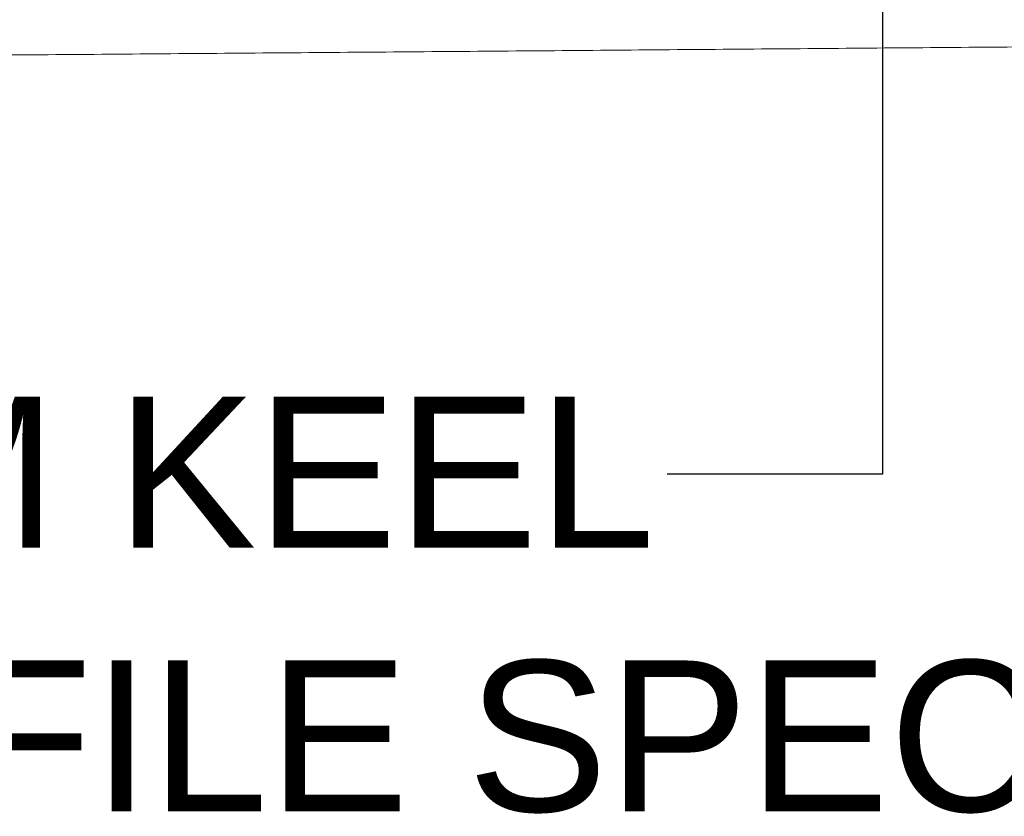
# Model space of a CAD drawing. Header units: millimetres. Extents: x 0 to 594, y 0 to 420.
# Tile 22 of 256: x 206 to 228, y 31 to 50. Entities that reach past the tile are written whole.
import ezdxf

# ---------------------------------------------------------------- set-up
doc = ezdxf.new("R2010")
doc.units = ezdxf.units.MM
doc.layers.add('1', color=7, linetype='Continuous', true_color=0xffffff)
doc.styles.add('Arial Unicode MS', font='txt')
doc.dimstyles.get("Standard").update_dxf_attribs({"dimtxt": 0.18, "dimasz": 0.18, "dimexe": 0.18, "dimexo": 0.0625, "dimgap": 0.09, "dimtad": 0, "dimtih": 1, "dimtoh": 1, "dimdec": 4, "dimzin": 0, "dimdsep": 46, "dimtxsty": 'Standard', "dimcen": 0.09, "dimadec": 0, "dimazin": 0, "dimtfac": 1, "dimtdec": 4, "dimtofl": 0, "dimtmove": 0, "dimatfit": 3, "dimfxl": 0, "dimtolj": 1, "dimtzin": 0, "dimarcsym": 0})

# ---------------------------------------------------------------- blocks, each defined once
blk = doc.blocks.new('LABLE3D_1', base_point=(220.536, 39.368))
at = {"layer": '1', "color": 18, "linetype": 'Continuous', "lineweight": 18, "insert": (181.131, 31.502), "char_height": 3.5, "attachment_point": 7, "line_spacing_factor": 1.047437, "style": 'Arial Unicode MS'}
blk.add_mtext('\\fArial Unicode MS|b0|i0;\\W1.0000;1.06 FROM KEEL\\PLOW PROFILE SPEC', dxfattribs=at)

msp = doc.modelspace()

# ---------------------------------------------------------------- linework, layer by layer
at = {"layer": '1', "color": 18, "lineweight": 13}
msp.add_line((219.036, 39.368), (219.036, 39.368), dxfattribs=at)
at = {"layer": '1', "color": 155, "linetype": 'Continuous', "lineweight": 13}
msp.add_open_spline([(269.525, 49.598), (269.495, 49.598), (269.465, 49.598), (269.421, 49.597), (269.406, 49.597), (269.376, 49.597), (269.362, 49.597), (269.317, 49.596), (269.287, 49.596), (269.228, 49.596), (269.198, 49.595), (269.109, 49.595), (269.05, 49.594), (268.932, 49.593), (268.872, 49.593), (268.694, 49.591), (268.576, 49.59), (268.338, 49.588), (267.745, 49.584), (267.152, 49.579), (265.729, 49.567), (264.78, 49.56), (261.933, 49.537), (260.035, 49.522), (254.342, 49.476), (250.546, 49.446), (244.852, 49.4), (242.954, 49.385), (239.159, 49.355), (237.261, 49.34), (233.465, 49.31), (231.567, 49.295), (227.772, 49.265), (225.874, 49.25), (223.027, 49.227), (222.078, 49.219), (220.18, 49.204), (219.231, 49.196), (216.384, 49.173), (214.486, 49.158), (211.64, 49.135), (210.691, 49.128), (208.793, 49.113), (207.844, 49.105), (204.997, 49.083), (203.099, 49.069), (199.303, 49.043), (197.406, 49.031), (193.61, 49.009), (191.712, 48.999), (188.865, 48.988), (187.916, 48.984), (186.018, 48.978), (185.069, 48.976), (182.222, 48.97), (180.325, 48.969), (178.427, 48.97)], degree=3, knots=[0, 0, 0, 0, 0.000977, 0.000977, 0.001465, 0.001465, 0.001953, 0.001953, 0.00293, 0.00293, 0.003906, 0.003906, 0.005859, 0.005859, 0.007813, 0.007813, 0.011719, 0.011719, 0.015625, 0.03125, 0.03125, 0.0625, 0.0625, 0.125, 0.125, 0.25, 0.25, 0.3125, 0.3125, 0.375, 0.375, 0.4375, 0.4375, 0.5, 0.5, 0.53125, 0.53125, 0.5625, 0.5625, 0.625, 0.625, 0.65625, 0.65625, 0.6875, 0.6875, 0.75, 0.75, 0.8125, 0.8125, 0.875, 0.875, 0.90625, 0.90625, 0.9375, 0.9375, 1, 1, 1, 1], dxfattribs=at)

# ---------------------------------------------------------------- block references
at = {"layer": '1', "color": 18, "linetype": 'Continuous', "lineweight": 13}
msp.add_blockref('LABLE3D_1', (220.536, 39.368), dxfattribs=at)

# ---------------------------------------------------------------- leaders
msp.add_leader([(225.536, 72.428), (225.536, 39.368), (220.536, 39.368)], dimstyle='Standard', override={"dimasz": 3.5}, dxfattribs=at)

doc.saveas('drawing.dxf')
